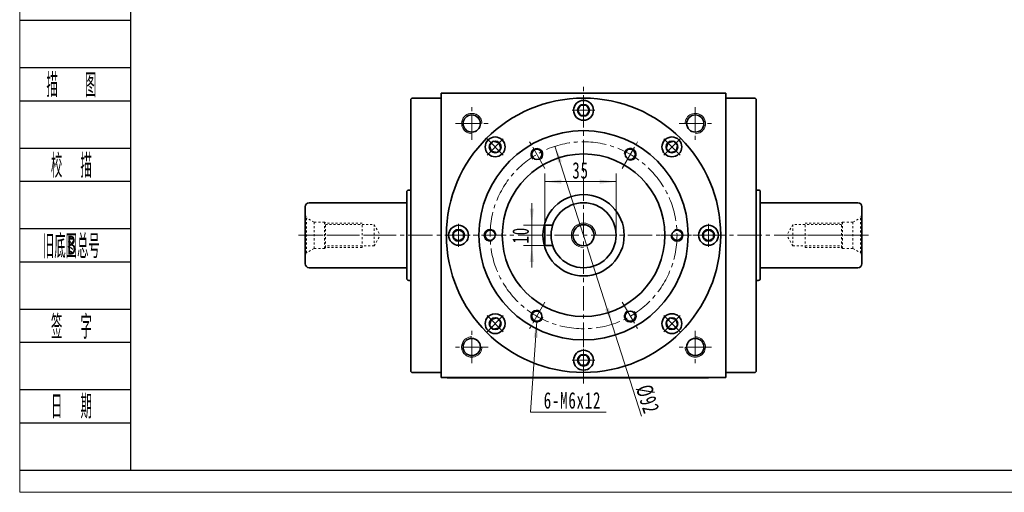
# Model space of a CAD drawing. Header units: millimetres. Extents: x 1481 to 2401, y 182 to 829.
# Tile 1 of 7: x 1486 to 1971, y 182 to 414. Entities that reach past the tile are written whole.
import ezdxf
from ezdxf.enums import TextEntityAlignment as Align

# ---------------------------------------------------------------- set-up
doc = ezdxf.new("R2010")
doc.units = ezdxf.units.MM
doc.set_wipeout_variables(frame=1)
doc.linetypes.add('点画线', pattern=[18, 12, -2, 2, -2])
doc.linetypes.add('虚线', pattern=[2, 1, -1])
doc.layers.get('0').update_dxf_attribs({"lineweight": 35})
doc.layers.add('2细线层', color=4, linetype='Continuous')
doc.layers.add('6文字层', color=3, linetype='Continuous')
for name, color, linetype, lineweight in [('中心线层', 1, '点画线', 18), ('图框_外框线', 7, 'Continuous', 18), ('尺寸线层', 3, 'Continuous', 18), ('粗实线', 7, 'Continuous', 50), ('粗实线层', 7, 'Continuous', 35)]:
    doc.layers.add(name, color=color, linetype=linetype, lineweight=lineweight)
doc.styles.add('PC_TEXTSTYLE', font='ISOCP.SHX', dxfattribs={"width": 0.707, "bigfont": 'GBCBIG.SHX'})
doc.styles.add('标准', font='txt', dxfattribs={"width": 0.667})
doc.dimstyles.new('a4-1-1.5', dxfattribs={"dimtxt": 4.5, "dimasz": 4.5, "dimexe": 2.25, "dimexo": 0, "dimgap": 0.75, "dimtad": 1, "dimdec": 3, "dimdsep": 46, "dimtxsty": '标准', "dimblk": '_CAXARROW', "dimcen": 0, "dimdle": 6, "dimazin": 2, "dimtfac": 0.707107, "dimtdec": 3, "dimtix": 1, "dimtmove": 2, "dimatfit": 3, "dimfxl": 0, "dimfrac": 2, "dimtolj": 1, "dimtzin": 0, "dimarcsym": 0})

# ---------------------------------------------------------------- blocks, each defined once
blk = doc.blocks.new('M12螺纹中心孔_2_1')
at = {"layer": '中心线层', "linetype": '点画线', "lineweight": 18}
blk.add_line((40.79, 0), (-3.25, 0), dxfattribs=at)
at = {"layer": '粗实线层', "color": 6, "linetype": '虚线', "lineweight": 18}
for p, q in [((0, -9.9), (0, 9.9)), ((0, 9.9), (0.74, 8.61)), ((4.4, 6.5), (0.74, 8.61)), ((0.74, -8.61), (0.74, 8.61)), ((9.5, 6.5), (4.4, 6.5)), ((4.4, -6.5), (4.4, 6.5)), ((10, 6), (9.5, 6.5)), ((9.5, -6.5), (9.5, 6.5)), ((28, 6), (10, 6)), ((10, -6), (10, 6)), ((10, 5.25), (34, 5.25)), ((28, -6), (28, 6)), ((34, 5.25), (34, -5.25)), ((34, 5.25), (37.03, 0)), ((34, -5.25), (37.03, 0)), ((0, -9.9), (0.74, -8.61)), ((4.4, -6.5), (0.74, -8.61)), ((9.5, -6.5), (4.4, -6.5)), ((10, -6), (9.5, -6.5)), ((34, -5.25), (10, -5.25)), ((28, -6), (10, -6))]:
    blk.add_line(p, q, dxfattribs=at)
blk = doc.blocks.new('*X46')
at = {"layer": '尺寸线层', "linetype": 'Continuous'}
for points in [[(1738.09, 313.37), (1739.1, 321.47), (1737.07, 321.47)], [(1738.09, 303.37), (1739.1, 295.27), (1737.07, 295.27)]]:
    blk.add_hatch(color=0, dxfattribs=at).paths.add_polyline_path(points, flags=0)
at = {"layer": '尺寸线层', "color": 0, "linetype": 'Continuous'}
for p, q in [((1738.09, 324.17), (1738.09, 292.57)), ((1744.55, 313.37), (1734.04, 313.37)), ((1744.55, 303.37), (1734.04, 303.37))]:
    blk.add_line(p, q, dxfattribs=at)
at = {"layer": '尺寸线层', "color": 0, "insert": (1732.6, 308.37), "char_height": 8.1, "width": 16.2, "attachment_point": 5, "rotation": 90, "line_spacing_factor": 1.15057, "style": '标准'}
blk.add_mtext('\\T1.1;10', dxfattribs=at)
blk = doc.blocks.new('_CAXARROW')
blk.add_hatch(color=0).paths.add_polyline_path([(0, 0), (-1, 0.125), (-1, -0.125)], flags=0)
blk = doc.blocks.new('*X47')
at = {"layer": '尺寸线层', "linetype": 'Continuous'}
for points in [[(1744.55, 334.76), (1752.65, 335.77), (1752.65, 333.75)], [(1779.55, 334.76), (1771.45, 335.77), (1771.45, 333.75)]]:
    blk.add_hatch(color=0, dxfattribs=at).paths.add_polyline_path(points, flags=0)
at = {"layer": '尺寸线层', "color": 0, "linetype": 'Continuous'}
for p, q in [((1744.55, 313.37), (1744.55, 338.81)), ((1744.55, 334.76), (1779.55, 334.76)), ((1779.55, 308.37), (1779.55, 338.81))]:
    blk.add_line(p, q, dxfattribs=at)
at = {"layer": '尺寸线层', "color": 0, "insert": (1762.05, 340.24), "char_height": 8.1, "width": 16.2155, "attachment_point": 5, "line_spacing_factor": 1.15057, "style": '标准'}
blk.add_mtext('\\T1.1;35', dxfattribs=at)
blk = doc.blocks.new('*X48')
at = {"layer": '尺寸线层', "linetype": 'Continuous'}
blk.add_hatch(color=0, dxfattribs=at).paths.add_polyline_path([(0.65, 44.71), (1.12, 36.56), (-0.9, 36.7)], flags=0)
at = {"layer": '尺寸线层', "color": 0, "linetype": 'Continuous'}
blk.add_line((0.65, 44.71), (-2.38, 0), dxfattribs=at)
at = {"layer": '尺寸线层', "color": 0}
for p, q in [((-2.38, 0), (0, 0)), ((0, 0), (34.73, 0)), ((0, 0), (0, 0))]:
    blk.add_line(p, q, dxfattribs=at)
at = {"layer": '尺寸线层', "color": 0, "insert": (4.05, 1.62), "char_height": 8.1, "width": 61.3519, "attachment_point": 7, "line_spacing_factor": 1.15057, "style": '标准'}
blk.add_mtext('\\T1.1;6-M6x12', dxfattribs=at)
blk = doc.blocks.new('*X49')
at = {"layer": '尺寸线层', "linetype": 'Continuous'}
for points in [[(1749.5, 352.18), (1751.01, 344.15), (1752.94, 344.77)], [(1777.59, 264.57), (1774.15, 271.97), (1776.08, 272.59)]]:
    blk.add_hatch(color=0, dxfattribs=at).paths.add_polyline_path(points, flags=0)
at = {"layer": '尺寸线层', "color": 0, "linetype": 'Continuous'}
blk.add_line((1792.12, 219.26), (1749.5, 352.18), dxfattribs=at)
at = {"layer": '尺寸线层', "color": 0, "insert": (1795.05, 227.67), "char_height": 8.1, "width": 28.4614, "attachment_point": 5, "rotation": 287.7769, "line_spacing_factor": 1.15057, "style": '标准'}
blk.add_mtext('\\T1.1;%%C92', dxfattribs=at)
blk = doc.blocks.new('*X50')
at = {"layer": '中心线层', "linetype": '点画线', "lineweight": 18}
for p, q in [((0, -5.64), (0, 5.64)), ((-5.64, 0), (5.64, 0))]:
    blk.add_line(p, q, dxfattribs=at)
at = {"layer": '粗实线层'}
for p, q in [((-2.89, 0), (-1.44, 2.5)), ((-2.89, 0), (-1.44, -2.5)), ((-1.44, 2.5), (1.44, 2.5)), ((2.89, 0), (1.44, 2.5)), ((2.89, 0), (1.44, 2.5)), ((2.89, 0), (1.44, -2.5)), ((-1.44, -2.5), (1.44, -2.5))]:
    blk.add_line(p, q, dxfattribs=at)
blk.add_circle((0, 0), 2.89, dxfattribs=at)
for start, end in [(0, 180), (180, 360)]:
    blk.add_arc((0, 0), 4.89, start, end, dxfattribs=at)

msp = doc.modelspace()

# ---------------------------------------------------------------- linework, layer by layer
at = {"color": 7, "linetype": 'Continuous', "lineweight": 0}
for centre, start, end in [((1708.5478, 363.3731), 0, 195), ((1818.5478, 363.3731), 270, 105), ((1708.5478, 253.3731), 90, 285), ((1818.5478, 253.3731), 180, 15)]:
    msp.add_arc(centre, 5, start, end, dxfattribs=at)
at = {"layer": '2细线层'}
for p, q in [((1486.0669, 414.2405), (1540.6492, 414.2405)), ((1486.0669, 390.9263), (1540.6492, 390.9263)), ((1486.0669, 374.6064), (1540.6492, 374.6064)), ((1486.0669, 351.2922), (1540.6492, 351.2922)), ((1486.0669, 334.9722), (1540.6492, 334.9722)), ((1486.0669, 311.6581), (1540.6492, 311.6581)), ((1486.0669, 295.3381), (1540.6492, 295.3381)), ((1486.0669, 272.0239), (1540.6492, 272.0239)), ((1486.0669, 255.704), (1540.6492, 255.704)), ((1486.0669, 232.3898), (1540.6492, 232.3898)), ((1486.0669, 216.0699), (1540.6492, 216.0699)), ((1486.0669, 192.7557), (1540.6492, 192.7557))]:
    msp.add_line(p, q, dxfattribs=at)
at = {"layer": '中心线层'}
for p, q in [((1763.5478, 235.3731), (1763.5478, 381.3731)), ((1708.5478, 355.3731), (1708.5478, 371.3731)), ((1818.5478, 371.3731), (1818.5478, 355.3731)), ((1700.5478, 363.3731), (1716.5478, 363.3731)), ((1810.5478, 363.3731), (1826.5478, 363.3731)), ((1744.5318, 341.3097), (1737.0156, 354.3283)), ((1782.5638, 341.3097), (1790.0801, 354.3283)), ((1623.2978, 308.3731), (1903.7978, 308.3731)), ((1725.5159, 308.3731), (1710.4833, 308.3731)), ((1801.5798, 308.3731), (1816.6123, 308.3731)), ((1744.5318, 275.4365), (1737.0156, 262.4179)), ((1782.5638, 275.4365), (1790.0801, 262.4179)), ((1708.5478, 245.3731), (1708.5478, 261.3731)), ((1818.5478, 261.3731), (1818.5478, 245.3731)), ((1716.5478, 253.3731), (1700.5478, 253.3731)), ((1826.5478, 253.3731), (1810.5478, 253.3731))]:
    msp.add_line(p, q, dxfattribs=at)
msp.add_circle((1763.5478, 308.3731), 46, dxfattribs=at)
at = {"layer": '粗实线', "color": 0, "lineweight": 40}
msp.add_line((1696.4158, 238.3731), (1825.0478, 238.3731), dxfattribs=at)
at = {"layer": '粗实线层'}
for p, q in [((1693.5478, 238.3731), (1693.5478, 378.3731)), ((1693.5478, 378.3731), (1833.5478, 378.3731)), ((1833.5478, 238.3731), (1833.5478, 378.3731)), ((1679.0478, 375.8731), (1678.5478, 375.3731)), ((1678.5478, 375.3731), (1678.5478, 241.3731)), ((1693.5478, 375.8731), (1679.0478, 375.8731)), ((1833.5478, 375.8731), (1848.0478, 375.8731)), ((1848.0478, 375.8731), (1848.5478, 375.3731)), ((1848.5478, 375.3731), (1848.5478, 241.3731)), ((1676.5478, 329.6231), (1676.5478, 287.1231)), ((1676.5478, 329.6231), (1676.5478, 287.1231)), ((1678.5478, 330.6231), (1677.5478, 330.6231)), ((1848.5478, 330.6231), (1849.5478, 330.6231)), ((1850.5478, 329.6231), (1850.5478, 287.1231)), ((1850.5478, 329.6231), (1850.5478, 287.1231)), ((1626.5478, 322.3731), (1626.5478, 294.3731)), ((1628.5478, 324.3731), (1676.5478, 324.3731)), ((1898.5478, 324.3731), (1850.5478, 324.3731)), ((1900.5478, 322.3731), (1900.5478, 294.3731)), ((1744.5478, 313.3731), (1744.5478, 303.3731)), ((1744.5478, 313.3731), (1748.3491, 313.3731)), ((1744.5478, 303.3731), (1748.3491, 303.3731)), ((1628.5478, 292.3731), (1676.5478, 292.3731)), ((1898.5478, 292.3731), (1850.5478, 292.3731)), ((1678.5478, 286.1231), (1677.5478, 286.1231)), ((1848.5478, 286.1231), (1849.5478, 286.1231)), ((1679.0478, 240.8731), (1678.5478, 241.3731)), ((1693.5478, 240.8731), (1679.0478, 240.8731)), ((1833.5478, 240.8731), (1848.0478, 240.8731)), ((1848.0478, 240.8731), (1848.5478, 241.3731))]:
    msp.add_line(p, q, dxfattribs=at)
msp.add_lwpolyline([(1833.5478, 238.3731), (1693.5478, 238.3731)], dxfattribs=at)
for centre, radius in [((1763.5478, 308.3731), 67.5), ((1763.5478, 308.3731), 51.5), ((1740.5478, 348.2103), 2.5), ((1786.5478, 348.2103), 2.5), ((1763.5478, 308.3731), 40), ((1763.5478, 308.3731), 20), ((1763.5478, 308.3731), 16), ((1717.5478, 308.3731), 2.5), ((1763.5478, 308.3731), 5.2), ((1809.5478, 308.3731), 2.5), ((1740.5478, 268.5359), 2.5), ((1786.5478, 268.5359), 2.5)]:
    msp.add_circle(centre, radius, dxfattribs=at)
at = {"layer": '粗实线层', "lineweight": 18}
for centre, radius, start, end in [((1740.5478, 348.2103), 3, 300, 231.186415), ((1786.5478, 348.2103), 3, 240, 171.186415), ((1717.5478, 308.3731), 3, 0, 291.186415), ((1763.5478, 308.3731), 6, 0, 270), ((1809.5478, 308.3731), 3, 180, 111.186415), ((1740.5478, 268.5359), 3, 60, 351.186415), ((1786.5478, 268.5359), 3, 120, 51.186415)]:
    msp.add_arc(centre, radius, start, end, dxfattribs=at)
at = {"layer": '粗实线层'}
for centre, radius, start, end in [((1677.5478, 329.6231), 1, 90, 180), ((1849.5478, 329.6231), 1, 0, 90), ((1628.5478, 322.3731), 2, 90, 180), ((1898.5478, 322.3731), 2, 0, 90), ((1628.5478, 294.3731), 2, 180, 270), ((1898.5478, 294.3731), 2, 270, 0), ((1677.5478, 287.1231), 1, 180, 270), ((1849.5478, 287.1231), 1, 270, 0)]:
    msp.add_arc(centre, radius, start, end, dxfattribs=at)

# ---------------------------------------------------------------- block references
at = {"layer": '尺寸线层'}
msp.add_blockref('*X48', (1739.8951, 221.3262), dxfattribs=at)
at = {"layer": '粗实线层'}
msp.add_blockref('M12螺纹中心孔_2_1', (1626.5478, 308.3731), dxfattribs=at)
at = {"layer": '粗实线层', "xscale": -0.9999999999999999, "rotation": 360}
msp.add_blockref('M12螺纹中心孔_2_1', (1900.5478, 308.3731), dxfattribs=at)

# ---------------------------------------------------------------- texts
at = {"layer": '6文字层', "color": 3, "style": 'PC_TEXTSTYLE'}
for s, width, p in [('描   图', 0.6667, (1511.5064, 382.7663)), ('校  描', 0.667, (1511.5064, 343.1322)), ('旧底图总号', 0.667, (1511.5064, 303.4981)), ('签  字', 0.667, (1511.5064, 263.864)), ('日  期', 0.667, (1511.521, 224.4626))]:
    msp.add_text(s, height=11.65709, dxfattribs=dict(at, width=width)).set_placement(p, align=Align.MIDDLE)
at = {"layer": '6文字层', "width": 0.707}
msp.add_text('B', height=9.3257, dxfattribs=at).set_placement((1511.5064, 303.4981), align=Align.MIDDLE)

# ---------------------------------------------------------------- dimensions: what is measured, and where the dimension line sits
at = {"layer": '尺寸线层'}
dim = msp.add_diameter_dim_2p(p1=(1749.5035, 352.1767), p2=(1777.5922, 264.5695), dimstyle='a4-1-1.5', override={"dimpost": '%%C<>', "dimsah": 1, "dimtfill": 1, "dimtzin": 0}, dxfattribs=at)
dim.commit()
dim.dimension.update_dxf_attribs({"geometry": '*X49', "text_midpoint": (1789.9468, 226.036), "dimtype": 163})
dim = msp.add_linear_dim(base=(1779.5478, 334.7586), p1=(1744.5478, 313.3731), p2=(1779.5478, 308.3731), dimstyle='a4-1-1.5', override={"dimsah": 1, "dimtfill": 1, "dimtzin": 0}, dxfattribs=at)
dim.commit()
dim.dimension.update_dxf_attribs({"geometry": '*X47', "text_midpoint": (1762.0478, 340.242)})
dim = msp.add_linear_dim(base=(1738.0854, 303.3731), p1=(1744.5478, 313.3731), p2=(1744.5478, 303.3731), angle=270, dimstyle='a4-1-1.5', override={"dimsah": 1, "dimtfill": 1, "dimtzin": 0}, dxfattribs=at)
dim.commit()
dim.dimension.update_dxf_attribs({"geometry": '*X46', "text_midpoint": (1732.602, 308.3731)})

# ---------------------------------------------------------------- next in the draw order: wipeouts: each hides what was drawn before it
for points in [[(1768.4378, 369.8731), (1768.4377, 369.9006), (1768.4375, 369.9281), (1768.4371, 369.9555), (1768.4366, 369.983), (1768.4359, 370.0105), (1768.435, 370.0379), (1768.434, 370.0654), (1768.4329, 370.0928), (1768.4316, 370.1203), (1768.4301, 370.1477), (1768.4285, 370.1752), (1768.4267, 370.2026), (1768.4248, 370.23), (1768.4227, 370.2574), (1768.4205, 370.2848), (1768.4181, 370.3121), (1768.4155, 370.3395), (1768.4128, 370.3668), (1768.41, 370.3942), (1768.407, 370.4215), (1768.4038, 370.4488), (1768.4005, 370.476), (1768.397, 370.5033), (1768.3934, 370.5305), (1768.3897, 370.5578), (1768.3857, 370.585), (1768.3817, 370.6121), (1768.3774, 370.6393), (1768.373, 370.6664), (1768.3685, 370.6935), (1768.3685, 370.6935), (1768.3249, 370.9178), (1768.2709, 371.1399), (1768.2065, 371.3592), (1768.132, 371.5753), (1768.0475, 371.7876), (1767.9531, 371.9957), (1767.8491, 372.1993), (1767.7357, 372.3977), (1767.6132, 372.5906), (1767.4818, 372.7776), (1767.3418, 372.9582), (1767.1935, 373.1321), (1767.0372, 373.2989), (1766.8734, 373.4582), (1766.7022, 373.6097), (1766.5242, 373.753), (1766.3396, 373.8878), (1766.149, 374.0139), (1765.9527, 374.1309), (1765.7511, 374.2386), (1765.5448, 374.3368), (1765.334, 374.4252), (1765.1194, 374.5037), (1764.9013, 374.5721), (1764.6803, 374.6302), (1764.4568, 374.6779), (1764.2313, 374.7151), (1764.0043, 374.7417), (1763.7763, 374.7578), (1763.5478, 374.7631), (1763.5478, 374.7631), (1763.3193, 374.7578), (1763.0914, 374.7417), (1762.8644, 374.7151), (1762.6389, 374.6779), (1762.4154, 374.6302), (1762.1943, 374.5721), (1761.9763, 374.5037), (1761.7616, 374.4252), (1761.5509, 374.3368), (1761.3445, 374.2386), (1761.1429, 374.1309), (1760.9466, 374.0139), (1760.756, 373.8878), (1760.5715, 373.753), (1760.3934, 373.6097), (1760.2223, 373.4582), (1760.0584, 373.2989), (1759.9022, 373.1321), (1759.7539, 372.9582), (1759.6139, 372.7776), (1759.4824, 372.5906), (1759.3599, 372.3977), (1759.2465, 372.1993), (1759.1425, 371.9957), (1759.0482, 371.7876), (1758.9636, 371.5753), (1758.8891, 371.3592), (1758.8248, 371.1399), (1758.7707, 370.9178), (1758.7271, 370.6935), (1758.7271, 370.6935), (1758.7226, 370.6664), (1758.7182, 370.6393), (1758.714, 370.6121), (1758.7099, 370.585), (1758.706, 370.5578), (1758.7022, 370.5305), (1758.6986, 370.5033), (1758.6951, 370.476), (1758.6918, 370.4488), (1758.6887, 370.4215), (1758.6857, 370.3942), (1758.6828, 370.3668), (1758.6801, 370.3395), (1758.6776, 370.3121), (1758.6752, 370.2848), (1758.6729, 370.2574), (1758.6709, 370.23), (1758.6689, 370.2026), (1758.6672, 370.1752), (1758.6655, 370.1477), (1758.6641, 370.1203), (1758.6628, 370.0928), (1758.6616, 370.0654), (1758.6606, 370.0379), (1758.6597, 370.0105), (1758.6591, 369.983), (1758.6585, 369.9555), (1758.6581, 369.9281), (1758.6579, 369.9006), (1758.6578, 369.8731), (1758.6578, 369.8731), (1758.6645, 369.6172), (1758.6846, 369.362), (1758.718, 369.1081), (1758.7647, 368.8564), (1758.8244, 368.6075), (1758.8972, 368.362), (1758.9826, 368.1207), (1759.0806, 367.8842), (1759.1908, 367.6531), (1759.313, 367.4281), (1759.4467, 367.2098), (1759.5917, 366.9988), (1759.7476, 366.7957), (1759.9138, 366.6011), (1760.0901, 366.4153), (1760.2758, 366.2391), (1760.4704, 366.0729), (1760.6735, 365.917), (1760.8845, 365.772), (1761.1028, 365.6382), (1761.3278, 365.5161), (1761.5589, 365.4059), (1761.7954, 365.3079), (1762.0367, 365.2224), (1762.2822, 365.1497), (1762.5311, 365.09), (1762.7829, 365.0433), (1763.0367, 365.0099), (1763.2919, 364.9898), (1763.5478, 364.9831), (1763.5478, 364.9831), (1763.8037, 364.9898), (1764.059, 365.0099), (1764.3128, 365.0433), (1764.5645, 365.09), (1764.8134, 365.1497), (1765.0589, 365.2224), (1765.3002, 365.3079), (1765.5368, 365.4059), (1765.7678, 365.5161), (1765.9928, 365.6382), (1766.2111, 365.772), (1766.4221, 365.917), (1766.6252, 366.0729), (1766.8199, 366.2391), (1767.0056, 366.4153), (1767.1818, 366.6011), (1767.3481, 366.7957), (1767.5039, 366.9988), (1767.6489, 367.2098), (1767.7827, 367.4281), (1767.9048, 367.6531), (1768.0151, 367.8842), (1768.113, 368.1207), (1768.1985, 368.362), (1768.2712, 368.6075), (1768.331, 368.8564), (1768.3776, 369.1081), (1768.411, 369.362), (1768.4311, 369.6172)], [(1723.5185, 355.3179), (1723.499, 355.3373), (1723.4794, 355.3566), (1723.4597, 355.3757), (1723.4399, 355.3948), (1723.42, 355.4137), (1723.4, 355.4325), (1723.3799, 355.4512), (1723.3596, 355.4698), (1723.3393, 355.4883), (1723.3189, 355.5066), (1723.2983, 355.5249), (1723.2777, 355.543), (1723.2569, 355.5611), (1723.2361, 355.579), (1723.2151, 355.5967), (1723.1941, 355.6144), (1723.173, 355.6319), (1723.1517, 355.6494), (1723.1304, 355.6667), (1723.1089, 355.6839), (1723.0874, 355.7009), (1723.0658, 355.7179), (1723.044, 355.7347), (1723.0222, 355.7514), (1723.0003, 355.768), (1722.9783, 355.7844), (1722.9562, 355.8008), (1722.934, 355.817), (1722.9118, 355.8331), (1722.8894, 355.849), (1722.8894, 355.849), (1722.6999, 355.9768), (1722.5047, 356.0956), (1722.3041, 356.2052), (1722.0987, 356.3053), (1721.8887, 356.3956), (1721.6748, 356.4761), (1721.4574, 356.5465), (1721.2369, 356.6066), (1721.0138, 356.6564), (1720.7887, 356.6957), (1720.562, 356.7244), (1720.3342, 356.7425), (1720.1057, 356.75), (1719.8772, 356.7467), (1719.6491, 356.7328), (1719.4219, 356.7083), (1719.196, 356.6731), (1718.9721, 356.6274), (1718.7506, 356.5714), (1718.5319, 356.505), (1718.3165, 356.4285), (1718.105, 356.342), (1717.8977, 356.2457), (1717.6951, 356.1399), (1717.4978, 356.0247), (1717.306, 355.9004), (1717.1202, 355.7672), (1716.9409, 355.6256), (1716.7683, 355.4757), (1716.603, 355.3179), (1716.603, 355.3179), (1716.4452, 355.1526), (1716.2953, 354.9801), (1716.1537, 354.8007), (1716.0205, 354.6149), (1715.8962, 354.4232), (1715.781, 354.2258), (1715.6752, 354.0232), (1715.5789, 353.816), (1715.4924, 353.6044), (1715.4159, 353.3891), (1715.3495, 353.1704), (1715.2935, 352.9488), (1715.2478, 352.7249), (1715.2127, 352.499), (1715.1881, 352.2718), (1715.1742, 352.0437), (1715.171, 351.8152), (1715.1784, 351.5868), (1715.1965, 351.3589), (1715.2252, 351.1322), (1715.2645, 350.9071), (1715.3143, 350.684), (1715.3744, 350.4635), (1715.4448, 350.2461), (1715.5253, 350.0322), (1715.6156, 349.8223), (1715.7157, 349.6168), (1715.8253, 349.4162), (1715.9441, 349.221), (1716.0719, 349.0315), (1716.0719, 349.0315), (1716.0879, 349.0092), (1716.1039, 348.9869), (1716.1201, 348.9647), (1716.1365, 348.9426), (1716.1529, 348.9206), (1716.1695, 348.8987), (1716.1862, 348.8769), (1716.203, 348.8551), (1716.22, 348.8335), (1716.2371, 348.812), (1716.2542, 348.7905), (1716.2715, 348.7692), (1716.289, 348.748), (1716.3065, 348.7268), (1716.3242, 348.7058), (1716.342, 348.6848), (1716.3599, 348.664), (1716.3779, 348.6432), (1716.396, 348.6226), (1716.4143, 348.6021), (1716.4326, 348.5816), (1716.4511, 348.5613), (1716.4697, 348.5411), (1716.4884, 348.5209), (1716.5072, 348.5009), (1716.5262, 348.481), (1716.5452, 348.4612), (1716.5644, 348.4415), (1716.5836, 348.4219), (1716.603, 348.4024), (1716.603, 348.4024), (1716.7887, 348.2262), (1716.9834, 348.0599), (1717.1865, 347.9041), (1717.3975, 347.7591), (1717.6158, 347.6253), (1717.8407, 347.5031), (1718.0718, 347.3929), (1718.3083, 347.295), (1718.5497, 347.2095), (1718.7951, 347.1368), (1719.0441, 347.077), (1719.2958, 347.0304), (1719.5496, 346.997), (1719.8048, 346.9769), (1720.0608, 346.9702), (1720.3167, 346.9769), (1720.5719, 346.997), (1720.8257, 347.0304), (1721.0774, 347.077), (1721.3264, 347.1368), (1721.5718, 347.2095), (1721.8132, 347.295), (1722.0497, 347.3929), (1722.2808, 347.5031), (1722.5058, 347.6253), (1722.724, 347.7591), (1722.935, 347.9041), (1723.1381, 348.0599), (1723.3328, 348.2262), (1723.5185, 348.4024), (1723.5185, 348.4024), (1723.6947, 348.5881), (1723.861, 348.7828), (1724.0168, 348.9859), (1724.1619, 349.1969), (1724.2956, 349.4152), (1724.4178, 349.6402), (1724.528, 349.8712), (1724.626, 350.1077), (1724.7114, 350.3491), (1724.7841, 350.5945), (1724.8439, 350.8435), (1724.8905, 351.0952), (1724.924, 351.349), (1724.9441, 351.6042), (1724.9508, 351.8602), (1724.9441, 352.1161), (1724.924, 352.3713), (1724.8905, 352.6251), (1724.8439, 352.8769), (1724.7841, 353.1258), (1724.7114, 353.3713), (1724.626, 353.6126), (1724.528, 353.8491), (1724.4178, 354.0802), (1724.2956, 354.3052), (1724.1619, 354.5235), (1724.0168, 354.7344), (1723.861, 354.9375), (1723.6947, 355.1322)], [(1810.4926, 348.4024), (1810.512, 348.4219), (1810.5313, 348.4415), (1810.5504, 348.4612), (1810.5695, 348.481), (1810.5884, 348.5009), (1810.6072, 348.5209), (1810.6259, 348.5411), (1810.6445, 348.5613), (1810.663, 348.5816), (1810.6814, 348.6021), (1810.6996, 348.6226), (1810.7178, 348.6432), (1810.7358, 348.664), (1810.7537, 348.6848), (1810.7715, 348.7058), (1810.7891, 348.7268), (1810.8067, 348.748), (1810.8241, 348.7692), (1810.8414, 348.7905), (1810.8586, 348.812), (1810.8757, 348.8335), (1810.8926, 348.8551), (1810.9094, 348.8769), (1810.9261, 348.8987), (1810.9427, 348.9206), (1810.9592, 348.9426), (1810.9755, 348.9647), (1810.9917, 348.9869), (1811.0078, 349.0092), (1811.0237, 349.0315), (1811.0237, 349.0315), (1811.1515, 349.221), (1811.2704, 349.4162), (1811.3799, 349.6168), (1811.48, 349.8223), (1811.5704, 350.0322), (1811.6508, 350.2461), (1811.7212, 350.4635), (1811.7813, 350.684), (1811.8311, 350.9071), (1811.8704, 351.1322), (1811.8991, 351.3589), (1811.9172, 351.5868), (1811.9247, 351.8152), (1811.9214, 352.0437), (1811.9075, 352.2718), (1811.883, 352.499), (1811.8478, 352.7249), (1811.8022, 352.9488), (1811.7461, 353.1704), (1811.6797, 353.3891), (1811.6032, 353.6044), (1811.5167, 353.816), (1811.4205, 354.0232), (1811.3146, 354.2258), (1811.1994, 354.4232), (1811.0751, 354.6149), (1810.942, 354.8007), (1810.8003, 354.9801), (1810.6504, 355.1526), (1810.4926, 355.3179), (1810.4926, 355.3179), (1810.3273, 355.4757), (1810.1548, 355.6256), (1809.9754, 355.7672), (1809.7897, 355.9004), (1809.5979, 356.0247), (1809.4005, 356.1399), (1809.198, 356.2457), (1808.9907, 356.342), (1808.7791, 356.4285), (1808.5638, 356.505), (1808.3451, 356.5714), (1808.1235, 356.6274), (1807.8996, 356.6731), (1807.6738, 356.7083), (1807.4465, 356.7328), (1807.2184, 356.7467), (1806.9899, 356.75), (1806.7615, 356.7425), (1806.5337, 356.7244), (1806.3069, 356.6957), (1806.0818, 356.6564), (1805.8587, 356.6066), (1805.6383, 356.5465), (1805.4208, 356.4761), (1805.2069, 356.3956), (1804.997, 356.3053), (1804.7915, 356.2052), (1804.5909, 356.0956), (1804.3957, 355.9768), (1804.2063, 355.849), (1804.2063, 355.849), (1804.1839, 355.8331), (1804.1616, 355.817), (1804.1394, 355.8008), (1804.1173, 355.7844), (1804.0953, 355.768), (1804.0734, 355.7514), (1804.0516, 355.7347), (1804.0299, 355.7179), (1804.0082, 355.7009), (1803.9867, 355.6839), (1803.9653, 355.6667), (1803.9439, 355.6494), (1803.9227, 355.6319), (1803.9015, 355.6144), (1803.8805, 355.5967), (1803.8596, 355.579), (1803.8387, 355.5611), (1803.818, 355.543), (1803.7973, 355.5249), (1803.7768, 355.5066), (1803.7563, 355.4883), (1803.736, 355.4698), (1803.7158, 355.4512), (1803.6957, 355.4325), (1803.6756, 355.4137), (1803.6557, 355.3948), (1803.6359, 355.3757), (1803.6162, 355.3566), (1803.5966, 355.3373), (1803.5771, 355.3179), (1803.5771, 355.3179), (1803.4009, 355.1322), (1803.2346, 354.9375), (1803.0788, 354.7344), (1802.9338, 354.5235), (1802.8, 354.3052), (1802.6779, 354.0802), (1802.5676, 353.8491), (1802.4697, 353.6126), (1802.3842, 353.3713), (1802.3115, 353.1258), (1802.2517, 352.8769), (1802.2051, 352.6251), (1802.1717, 352.3713), (1802.1516, 352.1161), (1802.1449, 351.8602), (1802.1516, 351.6042), (1802.1717, 351.349), (1802.2051, 351.0952), (1802.2517, 350.8435), (1802.3115, 350.5945), (1802.3842, 350.3491), (1802.4697, 350.1077), (1802.5676, 349.8712), (1802.6779, 349.6402), (1802.8, 349.4152), (1802.9338, 349.1969), (1803.0788, 348.9859), (1803.2346, 348.7828), (1803.4009, 348.5881), (1803.5771, 348.4024), (1803.5771, 348.4024), (1803.7628, 348.2262), (1803.9575, 348.0599), (1804.1606, 347.9041), (1804.3716, 347.7591), (1804.5899, 347.6253), (1804.8149, 347.5031), (1805.0459, 347.3929), (1805.2825, 347.295), (1805.5238, 347.2095), (1805.7693, 347.1368), (1806.0182, 347.077), (1806.2699, 347.0304), (1806.5237, 346.997), (1806.779, 346.9769), (1807.0349, 346.9702), (1807.2908, 346.9769), (1807.546, 346.997), (1807.7999, 347.0304), (1808.0516, 347.077), (1808.3005, 347.1368), (1808.546, 347.2095), (1808.7873, 347.295), (1809.0238, 347.3929), (1809.2549, 347.5031), (1809.4799, 347.6253), (1809.6982, 347.7591), (1809.9092, 347.9041), (1810.1123, 348.0599), (1810.3069, 348.2262)], [(1702.0478, 313.2631), (1702.0203, 313.263), (1701.9929, 313.2628), (1701.9654, 313.2624), (1701.9379, 313.2619), (1701.9105, 313.2612), (1701.883, 313.2603), (1701.8555, 313.2593), (1701.8281, 313.2582), (1701.8006, 313.2568), (1701.7732, 313.2554), (1701.7458, 313.2538), (1701.7183, 313.252), (1701.6909, 313.2501), (1701.6635, 313.248), (1701.6362, 313.2457), (1701.6088, 313.2434), (1701.5814, 313.2408), (1701.5541, 313.2381), (1701.5268, 313.2353), (1701.4994, 313.2323), (1701.4721, 313.2291), (1701.4449, 313.2258), (1701.4176, 313.2223), (1701.3904, 313.2187), (1701.3632, 313.2149), (1701.336, 313.211), (1701.3088, 313.2069), (1701.2816, 313.2027), (1701.2545, 313.1983), (1701.2274, 313.1938), (1701.2274, 313.1938), (1701.0031, 313.1502), (1700.781, 313.0962), (1700.5617, 313.0318), (1700.3457, 312.9573), (1700.1333, 312.8727), (1699.9252, 312.7784), (1699.7217, 312.6744), (1699.5232, 312.561), (1699.3303, 312.4385), (1699.1433, 312.3071), (1698.9627, 312.1671), (1698.7888, 312.0188), (1698.622, 311.8625), (1698.4627, 311.6986), (1698.3113, 311.5275), (1698.1679, 311.3495), (1698.0331, 311.1649), (1697.9071, 310.9743), (1697.79, 310.778), (1697.6823, 310.5764), (1697.5841, 310.37), (1697.4957, 310.1593), (1697.4172, 309.9446), (1697.3489, 309.7266), (1697.2908, 309.5055), (1697.243, 309.282), (1697.2058, 309.0565), (1697.1792, 308.8296), (1697.1632, 308.6016), (1697.1578, 308.3731), (1697.1578, 308.3731), (1697.1632, 308.1446), (1697.1792, 307.9166), (1697.2058, 307.6897), (1697.243, 307.4642), (1697.2908, 307.2407), (1697.3489, 307.0196), (1697.4172, 306.8016), (1697.4957, 306.5869), (1697.5841, 306.3762), (1697.6823, 306.1698), (1697.79, 305.9682), (1697.9071, 305.7719), (1698.0331, 305.5813), (1698.1679, 305.3967), (1698.3113, 305.2187), (1698.4627, 305.0476), (1698.622, 304.8837), (1698.7888, 304.7274), (1698.9627, 304.5791), (1699.1433, 304.4391), (1699.3303, 304.3077), (1699.5232, 304.1852), (1699.7217, 304.0718), (1699.9252, 303.9678), (1700.1333, 303.8735), (1700.3457, 303.7889), (1700.5617, 303.7144), (1700.781, 303.65), (1701.0031, 303.596), (1701.2274, 303.5524), (1701.2274, 303.5524), (1701.2545, 303.5479), (1701.2816, 303.5435), (1701.3088, 303.5393), (1701.336, 303.5352), (1701.3632, 303.5313), (1701.3904, 303.5275), (1701.4176, 303.5239), (1701.4449, 303.5204), (1701.4721, 303.5171), (1701.4994, 303.5139), (1701.5268, 303.5109), (1701.5541, 303.5081), (1701.5814, 303.5054), (1701.6088, 303.5028), (1701.6362, 303.5005), (1701.6635, 303.4982), (1701.6909, 303.4961), (1701.7183, 303.4942), (1701.7458, 303.4924), (1701.7732, 303.4908), (1701.8006, 303.4894), (1701.8281, 303.488), (1701.8555, 303.4869), (1701.883, 303.4859), (1701.9105, 303.485), (1701.9379, 303.4843), (1701.9654, 303.4838), (1701.9929, 303.4834), (1702.0203, 303.4832), (1702.0478, 303.4831), (1702.0478, 303.4831), (1702.3037, 303.4898), (1702.559, 303.5099), (1702.8128, 303.5433), (1703.0645, 303.59), (1703.3134, 303.6497), (1703.5589, 303.7224), (1703.8002, 303.8079), (1704.0368, 303.9059), (1704.2678, 304.0161), (1704.4928, 304.1382), (1704.7111, 304.272), (1704.9221, 304.417), (1705.1252, 304.5729), (1705.3199, 304.7391), (1705.5056, 304.9153), (1705.6818, 305.1011), (1705.8481, 305.2957), (1706.0039, 305.4988), (1706.1489, 305.7098), (1706.2827, 305.9281), (1706.4048, 306.1531), (1706.5151, 306.3842), (1706.613, 306.6207), (1706.6985, 306.862), (1706.7712, 307.1075), (1706.831, 307.3564), (1706.8776, 307.6081), (1706.911, 307.862), (1706.9311, 308.1172), (1706.9378, 308.3731), (1706.9378, 308.3731), (1706.9311, 308.629), (1706.911, 308.8842), (1706.8776, 309.1381), (1706.831, 309.3898), (1706.7712, 309.6387), (1706.6985, 309.8842), (1706.613, 310.1255), (1706.5151, 310.362), (1706.4048, 310.5931), (1706.2827, 310.8181), (1706.1489, 311.0364), (1706.0039, 311.2474), (1705.8481, 311.4505), (1705.6818, 311.6451), (1705.5056, 311.8309), (1705.3199, 312.0071), (1705.1252, 312.1733), (1704.9221, 312.3292), (1704.7111, 312.4742), (1704.4928, 312.608), (1704.2678, 312.7301), (1704.0368, 312.8403), (1703.8002, 312.9383), (1703.5589, 313.0238), (1703.3134, 313.0965), (1703.0645, 313.1562), (1702.8128, 313.2029), (1702.559, 313.2363), (1702.3037, 313.2564)], [(1825.0478, 303.4831), (1825.0753, 303.4832), (1825.1028, 303.4834), (1825.1302, 303.4838), (1825.1577, 303.4843), (1825.1852, 303.485), (1825.2126, 303.4859), (1825.2401, 303.4869), (1825.2676, 303.488), (1825.295, 303.4894), (1825.3224, 303.4908), (1825.3499, 303.4924), (1825.3773, 303.4942), (1825.4047, 303.4961), (1825.4321, 303.4982), (1825.4595, 303.5005), (1825.4869, 303.5028), (1825.5142, 303.5054), (1825.5416, 303.5081), (1825.5689, 303.5109), (1825.5962, 303.5139), (1825.6235, 303.5171), (1825.6508, 303.5204), (1825.678, 303.5239), (1825.7053, 303.5275), (1825.7325, 303.5313), (1825.7597, 303.5352), (1825.7868, 303.5393), (1825.814, 303.5435), (1825.8411, 303.5479), (1825.8682, 303.5524), (1825.8682, 303.5524), (1826.0926, 303.596), (1826.3146, 303.65), (1826.5339, 303.7144), (1826.75, 303.7889), (1826.9623, 303.8735), (1827.1705, 303.9678), (1827.374, 304.0718), (1827.5724, 304.1852), (1827.7653, 304.3077), (1827.9523, 304.4391), (1828.1329, 304.5791), (1828.3068, 304.7274), (1828.4736, 304.8837), (1828.6329, 305.0476), (1828.7844, 305.2187), (1828.9277, 305.3967), (1829.0625, 305.5813), (1829.1886, 305.7719), (1829.3056, 305.9682), (1829.4133, 306.1698), (1829.5115, 306.3762), (1829.5999, 306.5869), (1829.6784, 306.8016), (1829.7468, 307.0196), (1829.8049, 307.2407), (1829.8526, 307.4642), (1829.8898, 307.6897), (1829.9165, 307.9166), (1829.9325, 308.1446), (1829.9378, 308.3731), (1829.9378, 308.3731), (1829.9325, 308.6016), (1829.9165, 308.8296), (1829.8898, 309.0565), (1829.8526, 309.282), (1829.8049, 309.5055), (1829.7468, 309.7266), (1829.6784, 309.9446), (1829.5999, 310.1593), (1829.5115, 310.37), (1829.4133, 310.5764), (1829.3056, 310.778), (1829.1886, 310.9743), (1829.0625, 311.1649), (1828.9277, 311.3495), (1828.7844, 311.5275), (1828.6329, 311.6986), (1828.4736, 311.8625), (1828.3068, 312.0188), (1828.1329, 312.1671), (1827.9523, 312.3071), (1827.7653, 312.4385), (1827.5724, 312.561), (1827.374, 312.6744), (1827.1705, 312.7784), (1826.9623, 312.8727), (1826.75, 312.9573), (1826.5339, 313.0318), (1826.3146, 313.0962), (1826.0926, 313.1502), (1825.8682, 313.1938), (1825.8682, 313.1938), (1825.8411, 313.1983), (1825.814, 313.2027), (1825.7868, 313.2069), (1825.7597, 313.211), (1825.7325, 313.2149), (1825.7053, 313.2187), (1825.678, 313.2223), (1825.6508, 313.2258), (1825.6235, 313.2291), (1825.5962, 313.2323), (1825.5689, 313.2353), (1825.5416, 313.2381), (1825.5142, 313.2408), (1825.4869, 313.2434), (1825.4595, 313.2457), (1825.4321, 313.248), (1825.4047, 313.2501), (1825.3773, 313.252), (1825.3499, 313.2538), (1825.3224, 313.2554), (1825.295, 313.2568), (1825.2676, 313.2582), (1825.2401, 313.2593), (1825.2126, 313.2603), (1825.1852, 313.2612), (1825.1577, 313.2619), (1825.1302, 313.2624), (1825.1028, 313.2628), (1825.0753, 313.263), (1825.0478, 313.2631), (1825.0478, 313.2631), (1824.7919, 313.2564), (1824.5367, 313.2363), (1824.2829, 313.2029), (1824.0311, 313.1562), (1823.7822, 313.0965), (1823.5367, 313.0238), (1823.2954, 312.9383), (1823.0589, 312.8403), (1822.8278, 312.7301), (1822.6028, 312.608), (1822.3845, 312.4742), (1822.1735, 312.3292), (1821.9704, 312.1733), (1821.7758, 312.0071), (1821.5901, 311.8309), (1821.4138, 311.6451), (1821.2476, 311.4505), (1821.0917, 311.2474), (1820.9467, 311.0364), (1820.813, 310.8181), (1820.6908, 310.5931), (1820.5806, 310.362), (1820.4826, 310.1255), (1820.3972, 309.8842), (1820.3244, 309.6387), (1820.2647, 309.3898), (1820.218, 309.1381), (1820.1846, 308.8842), (1820.1645, 308.629), (1820.1578, 308.3731), (1820.1578, 308.3731), (1820.1645, 308.1172), (1820.1846, 307.862), (1820.218, 307.6081), (1820.2647, 307.3564), (1820.3244, 307.1075), (1820.3972, 306.862), (1820.4826, 306.6207), (1820.5806, 306.3842), (1820.6908, 306.1531), (1820.813, 305.9281), (1820.9467, 305.7098), (1821.0917, 305.4988), (1821.2476, 305.2957), (1821.4138, 305.1011), (1821.5901, 304.9153), (1821.7758, 304.7391), (1821.9704, 304.5729), (1822.1735, 304.417), (1822.3845, 304.272), (1822.6028, 304.1382), (1822.8278, 304.0161), (1823.0589, 303.9059), (1823.2954, 303.8079), (1823.5367, 303.7224), (1823.7822, 303.6497), (1824.0311, 303.59), (1824.2829, 303.5433), (1824.5367, 303.5099), (1824.7919, 303.4898)], [(1716.603, 268.3438), (1716.5836, 268.3243), (1716.5644, 268.3047), (1716.5452, 268.285), (1716.5262, 268.2652), (1716.5072, 268.2453), (1716.4884, 268.2253), (1716.4697, 268.2051), (1716.4511, 268.1849), (1716.4326, 268.1646), (1716.4143, 268.1441), (1716.396, 268.1236), (1716.3779, 268.103), (1716.3599, 268.0822), (1716.342, 268.0614), (1716.3242, 268.0404), (1716.3065, 268.0194), (1716.289, 267.9982), (1716.2715, 267.977), (1716.2542, 267.9557), (1716.2371, 267.9342), (1716.22, 267.9127), (1716.203, 267.8911), (1716.1862, 267.8693), (1716.1695, 267.8475), (1716.1529, 267.8256), (1716.1365, 267.8036), (1716.1201, 267.7815), (1716.1039, 267.7593), (1716.0879, 267.737), (1716.0719, 267.7147), (1716.0719, 267.7147), (1715.9441, 267.5252), (1715.8253, 267.33), (1715.7157, 267.1294), (1715.6156, 266.9239), (1715.5253, 266.714), (1715.4448, 266.5001), (1715.3744, 266.2827), (1715.3143, 266.0622), (1715.2645, 265.8391), (1715.2252, 265.614), (1715.1965, 265.3873), (1715.1784, 265.1594), (1715.171, 264.931), (1715.1742, 264.7025), (1715.1881, 264.4744), (1715.2127, 264.2472), (1715.2478, 264.0213), (1715.2935, 263.7974), (1715.3495, 263.5758), (1715.4159, 263.3571), (1715.4924, 263.1418), (1715.5789, 262.9302), (1715.6752, 262.723), (1715.781, 262.5204), (1715.8962, 262.323), (1716.0205, 262.1313), (1716.1537, 261.9455), (1716.2953, 261.7661), (1716.4452, 261.5936), (1716.603, 261.4283), (1716.603, 261.4283), (1716.7683, 261.2705), (1716.9409, 261.1206), (1717.1202, 260.979), (1717.306, 260.8458), (1717.4978, 260.7215), (1717.6951, 260.6063), (1717.8977, 260.5005), (1718.105, 260.4042), (1718.3165, 260.3177), (1718.5319, 260.2412), (1718.7506, 260.1748), (1718.9721, 260.1188), (1719.196, 260.0731), (1719.4219, 260.0379), (1719.6491, 260.0134), (1719.8772, 259.9995), (1720.1057, 259.9962), (1720.3342, 260.0037), (1720.562, 260.0218), (1720.7887, 260.0505), (1721.0138, 260.0898), (1721.2369, 260.1396), (1721.4574, 260.1997), (1721.6748, 260.2701), (1721.8887, 260.3506), (1722.0987, 260.4409), (1722.3041, 260.541), (1722.5047, 260.6506), (1722.6999, 260.7694), (1722.8894, 260.8972), (1722.8894, 260.8972), (1722.9118, 260.9131), (1722.934, 260.9292), (1722.9562, 260.9454), (1722.9783, 260.9618), (1723.0003, 260.9782), (1723.0222, 260.9948), (1723.044, 261.0115), (1723.0658, 261.0283), (1723.0874, 261.0453), (1723.1089, 261.0623), (1723.1304, 261.0795), (1723.1517, 261.0968), (1723.173, 261.1143), (1723.1941, 261.1318), (1723.2151, 261.1495), (1723.2361, 261.1673), (1723.2569, 261.1852), (1723.2777, 261.2032), (1723.2983, 261.2213), (1723.3189, 261.2396), (1723.3393, 261.2579), (1723.3596, 261.2764), (1723.3799, 261.295), (1723.4, 261.3137), (1723.42, 261.3325), (1723.4399, 261.3514), (1723.4597, 261.3705), (1723.4794, 261.3896), (1723.499, 261.4089), (1723.5185, 261.4283), (1723.5185, 261.4283), (1723.6947, 261.614), (1723.861, 261.8087), (1724.0168, 262.0118), (1724.1619, 262.2227), (1724.2956, 262.441), (1724.4178, 262.666), (1724.528, 262.8971), (1724.626, 263.1336), (1724.7114, 263.3749), (1724.7841, 263.6204), (1724.8439, 263.8693), (1724.8905, 264.1211), (1724.924, 264.3749), (1724.9441, 264.6301), (1724.9508, 264.886), (1724.9441, 265.142), (1724.924, 265.3972), (1724.8905, 265.651), (1724.8439, 265.9027), (1724.7841, 266.1517), (1724.7114, 266.3971), (1724.626, 266.6385), (1724.528, 266.875), (1724.4178, 267.106), (1724.2956, 267.331), (1724.1619, 267.5493), (1724.0168, 267.7603), (1723.861, 267.9634), (1723.6947, 268.1581), (1723.5185, 268.3438), (1723.5185, 268.3438), (1723.3328, 268.52), (1723.1381, 268.6863), (1722.935, 268.8421), (1722.724, 268.9871), (1722.5058, 269.1209), (1722.2808, 269.2431), (1722.0497, 269.3533), (1721.8132, 269.4512), (1721.5718, 269.5367), (1721.3264, 269.6094), (1721.0774, 269.6692), (1720.8257, 269.7158), (1720.5719, 269.7492), (1720.3167, 269.7693), (1720.0608, 269.776), (1719.8048, 269.7693), (1719.5496, 269.7492), (1719.2958, 269.7158), (1719.0441, 269.6692), (1718.7951, 269.6094), (1718.5497, 269.5367), (1718.3083, 269.4512), (1718.0718, 269.3533), (1717.8407, 269.2431), (1717.6158, 269.1209), (1717.3975, 268.9871), (1717.1865, 268.8421), (1716.9834, 268.6863), (1716.7887, 268.52)], [(1803.5771, 261.4283), (1803.5966, 261.4089), (1803.6162, 261.3896), (1803.6359, 261.3705), (1803.6557, 261.3514), (1803.6756, 261.3325), (1803.6957, 261.3137), (1803.7158, 261.295), (1803.736, 261.2764), (1803.7563, 261.2579), (1803.7768, 261.2396), (1803.7973, 261.2213), (1803.818, 261.2032), (1803.8387, 261.1852), (1803.8596, 261.1673), (1803.8805, 261.1495), (1803.9015, 261.1318), (1803.9227, 261.1143), (1803.9439, 261.0968), (1803.9653, 261.0795), (1803.9867, 261.0623), (1804.0082, 261.0453), (1804.0299, 261.0283), (1804.0516, 261.0115), (1804.0734, 260.9948), (1804.0953, 260.9782), (1804.1173, 260.9618), (1804.1394, 260.9454), (1804.1616, 260.9292), (1804.1839, 260.9131), (1804.2063, 260.8972), (1804.2063, 260.8972), (1804.3957, 260.7694), (1804.5909, 260.6506), (1804.7915, 260.541), (1804.997, 260.4409), (1805.2069, 260.3506), (1805.4208, 260.2701), (1805.6383, 260.1997), (1805.8587, 260.1396), (1806.0818, 260.0898), (1806.3069, 260.0505), (1806.5337, 260.0218), (1806.7615, 260.0037), (1806.9899, 259.9962), (1807.2184, 259.9995), (1807.4465, 260.0134), (1807.6738, 260.0379), (1807.8996, 260.0731), (1808.1235, 260.1188), (1808.3451, 260.1748), (1808.5638, 260.2412), (1808.7791, 260.3177), (1808.9907, 260.4042), (1809.198, 260.5005), (1809.4005, 260.6063), (1809.5979, 260.7215), (1809.7897, 260.8458), (1809.9754, 260.979), (1810.1548, 261.1206), (1810.3273, 261.2705), (1810.4926, 261.4283), (1810.4926, 261.4283), (1810.6504, 261.5936), (1810.8003, 261.7661), (1810.942, 261.9455), (1811.0751, 262.1313), (1811.1994, 262.323), (1811.3146, 262.5204), (1811.4205, 262.723), (1811.5167, 262.9302), (1811.6032, 263.1418), (1811.6797, 263.3571), (1811.7461, 263.5758), (1811.8022, 263.7974), (1811.8478, 264.0213), (1811.883, 264.2472), (1811.9075, 264.4744), (1811.9214, 264.7025), (1811.9247, 264.931), (1811.9172, 265.1594), (1811.8991, 265.3873), (1811.8704, 265.614), (1811.8311, 265.8391), (1811.7813, 266.0622), (1811.7212, 266.2827), (1811.6508, 266.5001), (1811.5704, 266.714), (1811.48, 266.9239), (1811.3799, 267.1294), (1811.2704, 267.33), (1811.1515, 267.5252), (1811.0237, 267.7147), (1811.0237, 267.7147), (1811.0078, 267.737), (1810.9917, 267.7593), (1810.9755, 267.7815), (1810.9592, 267.8036), (1810.9427, 267.8256), (1810.9261, 267.8475), (1810.9094, 267.8693), (1810.8926, 267.8911), (1810.8757, 267.9127), (1810.8586, 267.9342), (1810.8414, 267.9557), (1810.8241, 267.977), (1810.8067, 267.9982), (1810.7891, 268.0194), (1810.7715, 268.0404), (1810.7537, 268.0614), (1810.7358, 268.0822), (1810.7178, 268.103), (1810.6996, 268.1236), (1810.6814, 268.1441), (1810.663, 268.1646), (1810.6445, 268.1849), (1810.6259, 268.2051), (1810.6072, 268.2253), (1810.5884, 268.2453), (1810.5695, 268.2652), (1810.5504, 268.285), (1810.5313, 268.3047), (1810.512, 268.3243), (1810.4926, 268.3438), (1810.4926, 268.3438), (1810.3069, 268.52), (1810.1123, 268.6863), (1809.9092, 268.8421), (1809.6982, 268.9871), (1809.4799, 269.1209), (1809.2549, 269.2431), (1809.0238, 269.3533), (1808.7873, 269.4512), (1808.546, 269.5367), (1808.3005, 269.6094), (1808.0516, 269.6692), (1807.7999, 269.7158), (1807.546, 269.7492), (1807.2908, 269.7693), (1807.0349, 269.776), (1806.779, 269.7693), (1806.5237, 269.7492), (1806.2699, 269.7158), (1806.0182, 269.6692), (1805.7693, 269.6094), (1805.5238, 269.5367), (1805.2825, 269.4512), (1805.0459, 269.3533), (1804.8149, 269.2431), (1804.5899, 269.1209), (1804.3716, 268.9871), (1804.1606, 268.8421), (1803.9575, 268.6863), (1803.7628, 268.52), (1803.5771, 268.3438), (1803.5771, 268.3438), (1803.4009, 268.1581), (1803.2346, 267.9634), (1803.0788, 267.7603), (1802.9338, 267.5493), (1802.8, 267.331), (1802.6779, 267.106), (1802.5676, 266.875), (1802.4697, 266.6385), (1802.3842, 266.3971), (1802.3115, 266.1517), (1802.2517, 265.9027), (1802.2051, 265.651), (1802.1717, 265.3972), (1802.1516, 265.142), (1802.1449, 264.886), (1802.1516, 264.6301), (1802.1717, 264.3749), (1802.2051, 264.1211), (1802.2517, 263.8693), (1802.3115, 263.6204), (1802.3842, 263.3749), (1802.4697, 263.1336), (1802.5676, 262.8971), (1802.6779, 262.666), (1802.8, 262.441), (1802.9338, 262.2227), (1803.0788, 262.0118), (1803.2346, 261.8087), (1803.4009, 261.614)], [(1758.6578, 246.8731), (1758.6579, 246.8456), (1758.6581, 246.8181), (1758.6585, 246.7907), (1758.6591, 246.7632), (1758.6597, 246.7357), (1758.6606, 246.7083), (1758.6616, 246.6808), (1758.6628, 246.6534), (1758.6641, 246.6259), (1758.6655, 246.5985), (1758.6672, 246.5711), (1758.6689, 246.5436), (1758.6709, 246.5162), (1758.6729, 246.4888), (1758.6752, 246.4614), (1758.6776, 246.4341), (1758.6801, 246.4067), (1758.6828, 246.3794), (1758.6857, 246.352), (1758.6887, 246.3247), (1758.6918, 246.2974), (1758.6951, 246.2702), (1758.6986, 246.2429), (1758.7022, 246.2157), (1758.706, 246.1884), (1758.7099, 246.1612), (1758.714, 246.1341), (1758.7182, 246.1069), (1758.7226, 246.0798), (1758.7271, 246.0527), (1758.7271, 246.0527), (1758.7707, 245.8284), (1758.8248, 245.6063), (1758.8891, 245.387), (1758.9636, 245.1709), (1759.0482, 244.9586), (1759.1425, 244.7505), (1759.2465, 244.5469), (1759.3599, 244.3485), (1759.4824, 244.1556), (1759.6139, 243.9686), (1759.7539, 243.788), (1759.9022, 243.6141), (1760.0584, 243.4473), (1760.2223, 243.288), (1760.3934, 243.1365), (1760.5715, 242.9932), (1760.756, 242.8584), (1760.9466, 242.7323), (1761.1429, 242.6153), (1761.3445, 242.5076), (1761.5509, 242.4094), (1761.7616, 242.321), (1761.9763, 242.2425), (1762.1943, 242.1741), (1762.4154, 242.116), (1762.6389, 242.0683), (1762.8644, 242.0311), (1763.0914, 242.0045), (1763.3193, 241.9884), (1763.5478, 241.9831), (1763.5478, 241.9831), (1763.7763, 241.9884), (1764.0043, 242.0045), (1764.2313, 242.0311), (1764.4568, 242.0683), (1764.6803, 242.116), (1764.9013, 242.1741), (1765.1194, 242.2425), (1765.334, 242.321), (1765.5448, 242.4094), (1765.7511, 242.5076), (1765.9527, 242.6153), (1766.149, 242.7323), (1766.3396, 242.8584), (1766.5242, 242.9932), (1766.7022, 243.1365), (1766.8734, 243.288), (1767.0372, 243.4473), (1767.1935, 243.6141), (1767.3418, 243.788), (1767.4818, 243.9686), (1767.6132, 244.1556), (1767.7357, 244.3485), (1767.8491, 244.5469), (1767.9531, 244.7505), (1768.0475, 244.9586), (1768.132, 245.1709), (1768.2065, 245.387), (1768.2709, 245.6063), (1768.3249, 245.8284), (1768.3685, 246.0527), (1768.3685, 246.0527), (1768.373, 246.0798), (1768.3774, 246.1069), (1768.3817, 246.1341), (1768.3857, 246.1612), (1768.3897, 246.1884), (1768.3934, 246.2157), (1768.397, 246.2429), (1768.4005, 246.2702), (1768.4038, 246.2974), (1768.407, 246.3247), (1768.41, 246.352), (1768.4128, 246.3794), (1768.4155, 246.4067), (1768.4181, 246.4341), (1768.4205, 246.4614), (1768.4227, 246.4888), (1768.4248, 246.5162), (1768.4267, 246.5436), (1768.4285, 246.5711), (1768.4301, 246.5985), (1768.4316, 246.6259), (1768.4329, 246.6534), (1768.434, 246.6808), (1768.435, 246.7083), (1768.4359, 246.7357), (1768.4366, 246.7632), (1768.4371, 246.7907), (1768.4375, 246.8181), (1768.4377, 246.8456), (1768.4378, 246.8731), (1768.4378, 246.8731), (1768.4311, 247.129), (1768.411, 247.3842), (1768.3776, 247.6381), (1768.331, 247.8898), (1768.2712, 248.1387), (1768.1985, 248.3842), (1768.113, 248.6255), (1768.0151, 248.862), (1767.9048, 249.0931), (1767.7827, 249.3181), (1767.6489, 249.5364), (1767.5039, 249.7474), (1767.3481, 249.9505), (1767.1818, 250.1451), (1767.0056, 250.3309), (1766.8199, 250.5071), (1766.6252, 250.6733), (1766.4221, 250.8292), (1766.2111, 250.9742), (1765.9928, 251.108), (1765.7678, 251.2301), (1765.5368, 251.3403), (1765.3002, 251.4383), (1765.0589, 251.5238), (1764.8134, 251.5965), (1764.5645, 251.6562), (1764.3128, 251.7029), (1764.059, 251.7363), (1763.8037, 251.7564), (1763.5478, 251.7631), (1763.5478, 251.7631), (1763.2919, 251.7564), (1763.0367, 251.7363), (1762.7829, 251.7029), (1762.5311, 251.6562), (1762.2822, 251.5965), (1762.0367, 251.5238), (1761.7954, 251.4383), (1761.5589, 251.3403), (1761.3278, 251.2301), (1761.1028, 251.108), (1760.8845, 250.9742), (1760.6735, 250.8292), (1760.4704, 250.6733), (1760.2758, 250.5071), (1760.0901, 250.3309), (1759.9138, 250.1451), (1759.7476, 249.9505), (1759.5917, 249.7474), (1759.4467, 249.5364), (1759.313, 249.3181), (1759.1908, 249.0931), (1759.0806, 248.862), (1758.9826, 248.6255), (1758.8972, 248.3842), (1758.8244, 248.1387), (1758.7647, 247.8898), (1758.718, 247.6381), (1758.6846, 247.3842), (1758.6645, 247.129)]]:
    msp.add_wipeout(points).dxf.layer = '粗实线层'

# ---------------------------------------------------------------- next in the draw order: linework, layer by layer
at = {"layer": '图框_外框线', "color": 3}
msp.add_lwpolyline([(1486.1963, 181.8651), (2401.0042, 181.8651), (2401.0042, 828.765), (1486.1963, 828.765)], close=True, dxfattribs=at)
at = {"layer": '图框_外框线', "color": 3, "lineweight": 25}
msp.add_lwpolyline([(1540.6492, 192.7557), (2390.1136, 192.7557), (2390.1136, 817.8745), (1540.6492, 817.8745)], close=True, dxfattribs=at)
at = {"layer": '粗实线层'}
for centre in [(1708.5478, 363.3731), (1818.5478, 363.3731), (1708.5478, 253.3731), (1818.5478, 253.3731)]:
    msp.add_circle(centre, 4.25, dxfattribs=at)
at = {"layer": '粗实线层', "lineweight": 18}
for centre, start, end in [((1708.5478, 363.3731), 0, 271.923165), ((1818.5478, 363.3731), 270, 181.923165), ((1708.5478, 253.3731), 90, 1.923165), ((1818.5478, 253.3731), 180, 91.923165)]:
    msp.add_arc(centre, 5, start, end, dxfattribs=at)

# ---------------------------------------------------------------- next in the draw order: block references
at = {"layer": '粗实线层'}
msp.add_blockref('*X50', (1763.5478, 369.8731), dxfattribs=at)
for p, rotation in [((1720.0608, 351.8602), 45.00000000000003), ((1807.0349, 351.8602), 315.0000000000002), ((1702.0478, 308.3731), 90), ((1825.0478, 308.3731), 270), ((1720.0608, 264.886), 135.0000000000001), ((1807.0349, 264.886), 225.0000000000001), ((1763.5478, 246.8731), 180)]:
    msp.add_blockref('*X50', p, dxfattribs=dict(at, rotation=rotation))

doc.saveas('drawing.dxf')
